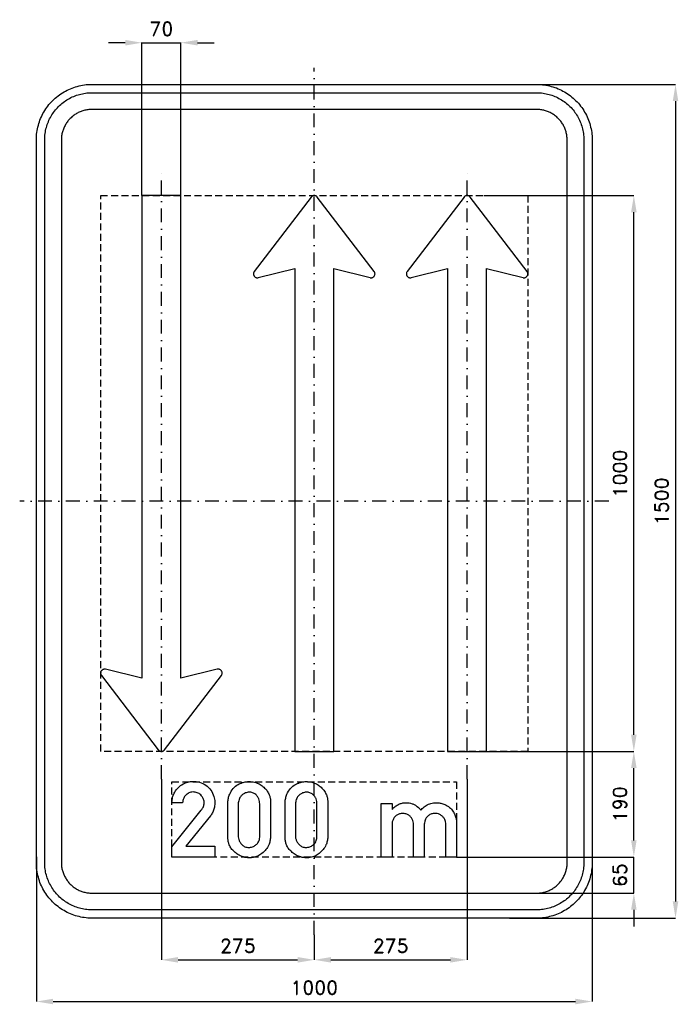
# Model space of a CAD drawing. Header units: millimetres. Extents: x -530 to 655, y -905 to 866.
import ezdxf

# ---------------------------------------------------------------- set-up
doc = ezdxf.new("R2010")
doc.units = ezdxf.units.MM
doc.header["$LTSCALE"] = 5
doc.linetypes.add('ČERCHOVANÁX2', pattern=[2, 1, -0.5, 0, -0.5])
doc.linetypes.add('ČÁRKOVANÁX2', pattern=[1.5, 1, -0.5])
doc.layers.add('Kóty', color=2, linetype='Continuous')
doc.layers.add('Značka', color=7, linetype='Continuous')
doc.styles.get("Standard").update_dxf_attribs({"font": 'romand.shx', "height": 25})
doc.dimstyles.get("Standard").update_dxf_attribs({"dimtxt": 25, "dimasz": 30, "dimexe": 0.18, "dimexo": 0.0625, "dimgap": 12.5, "dimtad": 1, "dimdec": 0, "dimzin": 0, "dimdsep": 46, "dimtxsty": 'Standard', "dimcen": 0.09, "dimadec": 0, "dimazin": 0, "dimtfac": 1, "dimtdec": 0, "dimtofl": 0, "dimtmove": 0, "dimatfit": 3, "dimfxl": 1, "dimtolj": 1, "dimtzin": 0, "dimarcsym": 0})

# ---------------------------------------------------------------- blocks, each defined once
blk = doc.blocks.new('*D0')
at = {"layer": 'Defpoints', "color": 0, "transparency": 16777216}
for p in [(339.5, 750), (351.4, -750), (650, -750)]:
    blk.add_point(p, dxfattribs=at)
at = {"layer": 'Kóty', "color": 0, "lineweight": -2, "transparency": 16777216}
for p, q in [((339.6, 750), (650.2, 750)), ((650, 720), (650, -720)), ((351.5, -750), (650.2, -750))]:
    blk.add_line(p, q, dxfattribs=at)
at = {"layer": 'Kóty', "color": 0, "transparency": 16777216}
for points in [[(645, 720), (655, 720), (650, 750)], [(645, -720), (655, -720), (650, -750)]]:
    blk.add_solid(points, dxfattribs=at)
at = {"layer": 'Kóty', "color": 0, "transparency": 16777216, "insert": (625, 0), "char_height": 25, "attachment_point": 5, "rotation": 90}
blk.add_mtext('\\A1;1500', dxfattribs=at)
blk = doc.blocks.new('*D1')
at = {"layer": 'Defpoints', "color": 0, "transparency": 16777216}
for p in [(304.86, 550), (575, 550), (304.86, -450)]:
    blk.add_point(p, dxfattribs=at)
at = {"layer": 'Kóty', "color": 0, "lineweight": -2, "transparency": 16777216}
for p, q in [((304.9225, 550), (575.18, 550)), ((575, -420), (575, 520)), ((304.9225, -450), (575.18, -450))]:
    blk.add_line(p, q, dxfattribs=at)
at = {"layer": 'Kóty', "color": 0, "transparency": 16777216}
for points in [[(570, 520), (580, 520), (575, 550)], [(570, -420), (580, -420), (575, -450)]]:
    blk.add_solid(points, dxfattribs=at)
at = {"layer": 'Kóty', "color": 0, "transparency": 16777216, "insert": (550, 50), "char_height": 25, "attachment_point": 5, "rotation": 90}
blk.add_mtext('\\A1;1000', dxfattribs=at)
blk = doc.blocks.new('*D2')
at = {"layer": 'Defpoints', "color": 0, "transparency": 16777216}
for p in [(256.1, -640), (575, -640), (382, -705)]:
    blk.add_point(p, dxfattribs=at)
at = {"layer": 'Kóty', "color": 0, "lineweight": -2, "transparency": 16777216}
for p, q in [((575, -610), (575, -580)), ((256.2, -640), (575.2, -640)), ((382.1, -705), (575.2, -705)), ((575, -735), (575, -765))]:
    blk.add_line(p, q, dxfattribs=at)
at = {"layer": 'Kóty', "color": 0, "transparency": 16777216}
for points in [[(570, -610), (580, -610), (575, -640)], [(570, -735), (580, -735), (575, -705)]]:
    blk.add_solid(points, dxfattribs=at)
at = {"layer": 'Kóty', "color": 0, "transparency": 16777216, "insert": (550, -672.5), "char_height": 25, "attachment_point": 5, "rotation": 90}
blk.add_mtext('\\A1;65', dxfattribs=at)
blk = doc.blocks.new('*D3')
at = {"layer": 'Defpoints', "color": 0, "transparency": 16777216}
for p in [(304.9225, -450), (575, -450), (256.03, -640)]:
    blk.add_point(p, dxfattribs=at)
at = {"layer": 'Kóty', "color": 0, "lineweight": -2, "transparency": 16777216}
for p, q in [((304.985, -450), (575.18, -450)), ((575, -610), (575, -480)), ((256.0925, -640), (575.18, -640))]:
    blk.add_line(p, q, dxfattribs=at)
at = {"layer": 'Kóty', "color": 0, "transparency": 16777216}
for points in [[(570, -480), (580, -480), (575, -450)], [(570, -610), (580, -610), (575, -640)]]:
    blk.add_solid(points, dxfattribs=at)
at = {"layer": 'Kóty', "color": 0, "transparency": 16777216, "insert": (550, -545), "char_height": 25, "attachment_point": 5, "rotation": 90}
blk.add_mtext('\\A1;190', dxfattribs=at)
blk = doc.blocks.new('*D4')
at = {"layer": 'Defpoints', "color": 0, "transparency": 16777216}
for p in [(-240.03, 825), (-310.03, 550), (-240.03, 550)]:
    blk.add_point(p, dxfattribs=at)
at = {"layer": 'Kóty', "color": 0, "lineweight": -2, "transparency": 16777216}
for p, q in [((-340.03, 825), (-370.03, 825)), ((-310.03, 550.0625), (-310.03, 825.18)), ((-240.03, 550.0625), (-240.03, 825.18)), ((-210.03, 825), (-180.03, 825))]:
    blk.add_line(p, q, dxfattribs=at)
at = {"layer": 'Kóty', "color": 0, "transparency": 16777216}
for points in [[(-340.03, 830), (-340.03, 820), (-310.03, 825)], [(-210.03, 830), (-210.03, 820), (-240.03, 825)]]:
    blk.add_solid(points, dxfattribs=at)
at = {"layer": 'Kóty', "color": 0, "transparency": 16777216, "insert": (-275.03, 850), "char_height": 25, "attachment_point": 5}
blk.add_mtext('\\A1;70', dxfattribs=at)
blk = doc.blocks.new('*D5')
at = {"layer": 'Defpoints', "color": 0, "transparency": 16777216}
for p in [(-275.05, -500), (0, -780), (0, -825)]:
    blk.add_point(p, dxfattribs=at)
at = {"layer": 'Kóty', "color": 0, "lineweight": -2, "transparency": 16777216}
for p, q in [((-275.05, -500.0625), (-275.05, -825.18)), ((0, -780.0625), (0, -825.18)), ((-245.05, -825), (-30, -825))]:
    blk.add_line(p, q, dxfattribs=at)
at = {"layer": 'Kóty', "color": 0, "transparency": 16777216}
for points in [[(-245.05, -820), (-245.05, -830), (-275.05, -825)], [(-30, -820), (-30, -830), (0, -825)]]:
    blk.add_solid(points, dxfattribs=at)
at = {"layer": 'Kóty', "color": 0, "transparency": 16777216, "insert": (-137.525, -800), "char_height": 25, "attachment_point": 5}
blk.add_mtext('\\A1;275', dxfattribs=at)
blk = doc.blocks.new('*D6')
at = {"layer": 'Defpoints', "color": 0, "transparency": 16777216}
for p in [(274.95, -500), (0, -780.0625), (274.95, -825)]:
    blk.add_point(p, dxfattribs=at)
at = {"layer": 'Kóty', "color": 0, "lineweight": -2, "transparency": 16777216}
for p, q in [((274.95, -500.0625), (274.95, -825.18)), ((0, -780.125), (0, -825.18)), ((30, -825), (244.95, -825))]:
    blk.add_line(p, q, dxfattribs=at)
at = {"layer": 'Kóty', "color": 0, "transparency": 16777216}
for points in [[(30, -820), (30, -830), (0, -825)], [(244.95, -820), (244.95, -830), (274.95, -825)]]:
    blk.add_solid(points, dxfattribs=at)
at = {"layer": 'Kóty', "color": 0, "transparency": 16777216, "insert": (137.475, -800), "char_height": 25, "attachment_point": 5}
blk.add_mtext('\\A1;275', dxfattribs=at)
blk = doc.blocks.new('*D7')
at = {"layer": 'Defpoints', "color": 0, "transparency": 16777216}
for p in [(-500, -639.4), (500, -640), (500, -900)]:
    blk.add_point(p, dxfattribs=at)
at = {"layer": 'Kóty', "color": 0, "lineweight": -2, "transparency": 16777216}
for p, q in [((-500, -639.4), (-500, -900.2)), ((500, -640.1), (500, -900.2)), ((-470, -900), (470, -900))]:
    blk.add_line(p, q, dxfattribs=at)
at = {"layer": 'Kóty', "color": 0, "transparency": 16777216}
for points in [[(-470, -895), (-470, -905), (-500, -900)], [(470, -895), (470, -905), (500, -900)]]:
    blk.add_solid(points, dxfattribs=at)
at = {"layer": 'Kóty', "color": 0, "transparency": 16777216, "insert": (0, -875), "char_height": 25, "attachment_point": 5}
blk.add_mtext('\\A1;1000', dxfattribs=at)

msp = doc.modelspace()

# ---------------------------------------------------------------- linework, layer by layer
at = {"layer": 'Kóty'}
for points in [[(-310.03, 825), (-240.03, 825)], [(575, -705), (575, -640)]]:
    msp.add_lwpolyline(points, dxfattribs=at)
at = {"layer": 'Značka', "color": 6, "linetype": 'ČERCHOVANÁX2', "ltscale": 5}
for points in [[(0, -780), (0, 780)], [(-275.05, -500), (-275.05, 600)], [(274.95, -500), (274.95, 600)], [(530, 0), (-530, 0)]]:
    msp.add_lwpolyline(points, dxfattribs=at)
at = {"layer": 'Značka', "color": 5}
for points in [[(-400, -750), (-400.393, -749.9988), (-400.785, -749.9969, -0.0321801), (-413.6978, -749.0925, -0.0354432), (-426.3873, -746.4557, -0.0362667), (-438.6591, -742.3068, -0.0344205), (-450.2266, -736.4713, -0.0337216), (-461.0042, -729.2849, -0.0340847), (-470.7107, -720.7107, -0.0342086), (-479.2931, -711.0064, -0.0342292), (-486.4713, -700.2266, -0.0340441), (-492.2651, -688.6512, -0.0334121), (-496.4557, -676.3873, -0.0341269), (-499.1355, -663.6918, -0.0367447), (-499.9969, -650.785), (-499.9989, -650.393), (-500, -650), (-500, 650), (-499.9988, 650.39), (-499.9969, 650.79, -0.0321796), (-499.0925, 663.7, -0.0354411), (-496.4557, 676.39, -0.0362697), (-492.3068, 688.66, -0.0344172), (-486.4713, 700.23, -0.033719), (-479.2849, 711, -0.0340776), (-470.7107, 720.71, -0.0342077), (-461.0064, 729.29, -0.0342268), (-450.2266, 736.47, -0.0340514), (-438.6512, 742.27, -0.0334162), (-426.3873, 746.46, -0.0341286), (-413.6918, 749.14, -0.0367456), (-400.785, 750), (-400.393, 750), (-400, 750), (400, 750), (400.393, 750), (400.785, 750, -0.0321794), (413.698, 749.09, -0.0354509), (426.387, 746.46, -0.0362816), (438.659, 742.31, -0.0344246), (450.227, 736.47, -0.0337312), (461.004, 729.28, -0.034081), (470.711, 720.71, -0.0342138), (479.293, 711.01, -0.0342285), (486.471, 700.23, -0.0340344), (492.265, 688.65, -0.0334114), (496.46, 676.39, -0.0341223), (499.14, 663.69, -0.0367412), (500, 650.79), (500, 650.39), (500, 650), (500, -650), (500, -650.393), (500, -650.785, -0.0321792), (499.09, -663.6978, -0.0354418), (496.46, -676.3873, -0.0362638), (492.307, -688.6591, -0.0344153), (486.471, -700.2266, -0.0337192), (479.285, -711.0042, -0.034086), (470.711, -720.7107, -0.0342054), (461.006, -729.2931, -0.0342295), (450.227, -736.4713, -0.0340459), (438.651, -742.2651, -0.0334135), (426.387, -746.4557, -0.034127), (413.692, -749.1355, -0.036745), (400.785, -749.9969), (400.393, -749.9989), (400, -750), (-400, -750)], [(-400, -735), (-400.334, -734.999), (-400.668, -734.9974, -0.0321799), (-411.6431, -734.2286, -0.0354431), (-422.4292, -731.9874, -0.036267), (-432.8602, -728.4608, -0.0344205), (-442.6926, -723.5006, -0.0337214), (-451.8536, -717.3922, -0.0340847), (-460.1041, -710.1041, -0.0342085), (-467.3991, -701.8554, -0.0342292), (-473.5006, -692.6926, -0.0340447), (-478.4254, -682.8535, -0.0334123), (-481.9874, -672.4292, -0.0341271), (-484.2652, -661.638, -0.0367448), (-484.9974, -650.668), (-484.9991, -650.334), (-485, -650), (-485, 650), (-484.999, 650.33), (-484.9974, 650.67, -0.0321808), (-484.2286, 661.64, -0.0354437), (-481.9874, 672.43, -0.0362674), (-478.4608, 682.86, -0.034419), (-473.5006, 692.69, -0.0337112), (-467.3922, 701.85, -0.0340785), (-460.1041, 710.1, -0.034195), (-451.8554, 717.4, -0.0342194), (-442.6926, 723.5, -0.0340514), (-432.8535, 728.43, -0.0334085), (-422.4292, 731.99, -0.0341207), (-411.638, 734.27, -0.0367451), (-400.668, 735), (-400.334, 735), (-400, 735), (400, 735), (400.334, 735), (400.668, 735, -0.0321738), (411.643, 734.23, -0.0354396), (422.429, 731.99, -0.0362613), (432.86, 728.46, -0.0344296), (442.693, 723.5, -0.0337309), (451.854, 717.39, -0.0340802), (460.104, 710.1, -0.0342125), (467.399, 701.86, -0.03423), (473.501, 692.69, -0.0340367), (478.425, 682.85, -0.0334178), (481.987, 672.43, -0.0341274), (484.265, 661.64, -0.0367509), (484.997, 650.67), (484.999, 650.33), (485, 650), (485, -650), (484.999, -650.334), (484.997, -650.668, -0.0321847), (484.229, -661.6431, -0.0354498), (481.987, -672.4292, -0.0362714), (478.461, -682.8602, -0.0344187), (473.501, -692.6926, -0.0337149), (467.392, -701.8536, -0.0340831), (460.104, -710.1041, -0.0342094), (451.855, -717.3991, -0.0342308), (442.693, -723.5006, -0.0340424), (432.854, -728.4254, -0.0334111), (422.429, -731.9874, -0.0341271), (411.638, -734.2652, -0.0367448), (400.668, -734.9974), (400.334, -734.9991), (400, -735), (-400, -735)], [(-400, -705), (400, -705), (400.216, -704.9994), (400.432, -704.9983, 0.0321799), (407.534, -704.5008, 0.0354424), (414.513, -703.0507, 0.0362647), (421.263, -700.7687, 0.0344223), (427.625, -697.5592, 0.033717), (433.552, -693.6067, 0.034088), (438.891, -688.8909, 0.0342122), (443.611, -683.5535, 0.0342287), (447.559, -677.6246, 0.0340415), (450.746, -671.2582, 0.0334124), (453.051, -664.513, 0.0341249), (454.525, -657.5305, 0.0367432), (454.998, -650.432), (454.999, -650.216), (455, -650), (455, 650), (454.999, 650.22), (454.998, 650.43, 0.0321867), (454.501, 657.53, 0.0354421), (453.051, 664.51, 0.0362779), (450.769, 671.26, 0.0344207), (447.559, 677.62, 0.0337176), (443.607, 683.55, 0.0340785), (438.891, 688.89, 0.0341988), (433.554, 693.61, 0.0342361), (427.625, 697.56, 0.0340303), (421.258, 700.75, 0.033395), (414.513, 703.05, 0.0341092), (407.53, 704.52, 0.0367438), (400.432, 705), (400.216, 705), (400, 705), (-400, 705), (-400.216, 705), (-400.432, 705, 0.0321706), (-407.5338, 704.5, 0.0354292), (-414.513, 703.05, 0.036266), (-421.2625, 700.77, 0.0344312), (-427.6246, 697.56, 0.0337345), (-433.5523, 693.61, 0.034079), (-438.8909, 688.89, 0.0342245), (-443.6112, 683.55, 0.0342352), (-447.5592, 677.62, 0.0340405), (-450.7458, 671.26, 0.0334087), (-453.0507, 664.51, 0.034125), (-454.5245, 657.53, 0.0367448), (-454.9983, 650.43), (-454.9994, 650.22), (-455, 650), (-455, -650), (-454.9994, -650.216), (-454.9983, -650.432, 0.0321797), (-454.5008, -657.5338, 0.0354429), (-453.0507, -664.513, 0.0362669), (-450.7687, -671.2625, 0.0344214), (-447.5592, -677.6246, 0.0337215), (-443.6067, -683.5523, 0.0340845), (-438.8909, -688.8909, 0.0342083), (-433.5535, -693.6112, 0.0342301), (-427.6246, -697.5592, 0.0340439), (-421.2582, -700.7458, 0.0334124), (-414.513, -703.0507, 0.0341275), (-407.5305, -704.5245, 0.0367453), (-400.432, -704.9983), (-400.216, -704.9994), (-400, -705)], [(-310.03, 550), (-310.03, -318.53), (-375.69, -302.3), (-375.82, -302.27), (-375.95, -302.24), (-376.86, -302.12, 0.0355617), (-377.78, -302.12), (-378.63, -302.22), (-379.45, -302.43), (-380.25, -302.74), (-381, -303.14), (-381.71, -303.63), (-382.35, -304.21), (-382.58, -304.46), (-382.81, -304.73), (-383.02, -305.01), (-383.22, -305.3), (-383.73, -306.22), (-384.09, -307.2), (-384.28, -308.03), (-384.37, -308.87), (-384.35, -309.72), (-384.23, -310.55), (-384, -311.37), (-383.67, -312.16), (-383.51, -312.47), (-383.34, -312.77), (-383.22, -312.95), (-383.09, -313.13), (-383.01, -313.24), (-382.93, -313.35), (-280.59, -447.25), (-280.53, -447.32), (-280.47, -447.4), (-280.02, -447.91), (-279.52, -448.37), (-279.01, -448.76), (-278.46, -449.09), (-277.89, -449.38), (-277.3, -449.61), (-276.69, -449.8), (-276.06, -449.92), (-275.8, -449.95), (-275.54, -449.97), (-275.38, -449.98), (-275.22, -449.99), (-275.12, -449.99), (-275.02, -449.99), (-274.92, -449.99), (-274.82, -449.99), (-274.63, -449.98), (-274.43, -449.97), (-273.95, -449.91), (-273.48, -449.82), (-272.86, -449.65), (-272.27, -449.43), (-271.69, -449.15), (-271.15, -448.82), (-270.63, -448.45), (-270.15, -448.02), (-269.97, -447.84), (-269.8, -447.65), (-269.69, -447.53), (-269.59, -447.4), (-269.53, -447.32), (-269.47, -447.25), (-167.17, -313.35), (-167.09, -313.24), (-167.01, -313.13), (-166.53, -312.35), (-166.17, -311.51), (-165.92, -310.69), (-165.78, -309.85), (-165.75, -309), (-165.81, -308.15), (-165.98, -307.3), (-166.26, -306.49), (-166.4, -306.17), (-166.55, -305.85), (-166.73, -305.55), (-166.91, -305.25), (-167.55, -304.41), (-168.31, -303.69), (-168.99, -303.19), (-169.73, -302.77), (-170.51, -302.45), (-171.33, -302.23), (-172.17, -302.11, 0.0337987), (-173.02, -302.1), (-173.37, -302.12), (-173.71, -302.17), (-173.93, -302.2), (-174.15, -302.24), (-174.28, -302.27), (-174.41, -302.3), (-240.03, -318.53), (-240.03, 550), (-310.03, 550)], [(34.95, -450), (34.95, 418.53), (100.62, 402.3), (100.75, 402.27), (100.88, 402.24), (101.78, 402.12, 0.0355617), (102.7, 402.12), (103.55, 402.22), (104.38, 402.43), (105.18, 402.74), (105.93, 403.14), (106.63, 403.63), (107.27, 404.21), (107.51, 404.46), (107.73, 404.73), (107.95, 405.01), (108.15, 405.3), (108.66, 406.22), (109.02, 407.2), (109.21, 408.03), (109.29, 408.87), (109.27, 409.72), (109.15, 410.55), (108.93, 411.37), (108.6, 412.16), (108.44, 412.47), (108.26, 412.77), (108.14, 412.95), (108.02, 413.13), (107.94, 413.24), (107.86, 413.35), (5.51, 547.25), (5.45, 547.32), (5.39, 547.4), (4.94, 547.91), (4.44, 548.37), (3.93, 548.76), (3.39, 549.09), (2.82, 549.38), (2.23, 549.61), (1.61, 549.8), (0.98, 549.92), (0.72, 549.95), (0.47, 549.97), (0.3, 549.98), (0.14, 549.99), (0.04, 549.99), (-0.06, 549.99), (-0.15, 549.99), (-0.25, 549.99), (-0.45, 549.98), (-0.64, 549.97), (-1.12, 549.91), (-1.6, 549.82), (-2.21, 549.65), (-2.81, 549.43), (-3.38, 549.15), (-3.93, 548.82), (-4.44, 548.45), (-4.92, 548.02), (-5.1, 547.84), (-5.28, 547.65), (-5.38, 547.53), (-5.49, 547.4), (-5.55, 547.32), (-5.61, 547.25), (-107.91, 413.35), (-107.99, 413.24), (-108.07, 413.13), (-108.54, 412.35), (-108.91, 411.51), (-109.15, 410.69), (-109.29, 409.85), (-109.33, 409), (-109.26, 408.15), (-109.09, 407.3), (-108.82, 406.49), (-108.68, 406.17), (-108.52, 405.85), (-108.35, 405.55), (-108.16, 405.25), (-107.52, 404.41), (-106.77, 403.69), (-106.09, 403.19), (-105.34, 402.77), (-104.56, 402.45), (-103.75, 402.23), (-102.91, 402.11, 0.0337987), (-102.05, 402.1), (-101.71, 402.12), (-101.36, 402.17), (-101.14, 402.2), (-100.93, 402.24), (-100.8, 402.27), (-100.67, 402.3), (-35.05, 418.53), (-35.05, -450), (34.95, -450)], [(309.98, -450), (309.98, 418.53), (375.64, 402.3), (375.77, 402.27), (375.9, 402.24), (376.81, 402.12, 0.0355617), (377.73, 402.12), (378.58, 402.22), (379.4, 402.43), (380.2, 402.74), (380.95, 403.14), (381.66, 403.63), (382.3, 404.21), (382.53, 404.46), (382.76, 404.73), (382.97, 405.01), (383.17, 405.3), (383.68, 406.22), (384.04, 407.2), (384.23, 408.03), (384.32, 408.87), (384.3, 409.72), (384.18, 410.55), (383.95, 411.37), (383.62, 412.16), (383.46, 412.47), (383.29, 412.77), (383.17, 412.95), (383.04, 413.13), (382.96, 413.24), (382.88, 413.35), (280.54, 547.25), (280.48, 547.32), (280.42, 547.4), (279.97, 547.91), (279.47, 548.37), (278.96, 548.76), (278.41, 549.09), (277.84, 549.38), (277.25, 549.61), (276.64, 549.8), (276.01, 549.92), (275.75, 549.95), (275.49, 549.97), (275.33, 549.98), (275.17, 549.99), (275.07, 549.99), (274.97, 549.99), (274.87, 549.99), (274.77, 549.99), (274.58, 549.98), (274.38, 549.97), (273.9, 549.91), (273.43, 549.82), (272.81, 549.65), (272.22, 549.43), (271.64, 549.15), (271.1, 548.82), (270.58, 548.45), (270.1, 548.02), (269.92, 547.84), (269.75, 547.65), (269.64, 547.53), (269.54, 547.4), (269.48, 547.32), (269.42, 547.25), (167.11, 413.35), (167.04, 413.24), (166.96, 413.13), (166.48, 412.35), (166.12, 411.51), (165.87, 410.69), (165.73, 409.85), (165.7, 409), (165.76, 408.15), (165.93, 407.3), (166.21, 406.49), (166.35, 406.17), (166.5, 405.85), (166.68, 405.55), (166.86, 405.25), (167.5, 404.41), (168.26, 403.69), (168.94, 403.19), (169.68, 402.77), (170.46, 402.45), (171.28, 402.23), (172.12, 402.11, 0.0337987), (172.97, 402.1), (173.32, 402.12), (173.66, 402.17), (173.88, 402.2), (174.1, 402.24), (174.23, 402.27), (174.36, 402.3), (239.98, 418.53), (239.98, -450), (309.98, -450)], [(-256.03, -640), (-256.03, -621.958), (-203.22, -555.498), (-202.45, -554.521), (-201.71, -553.516, 0.0829791), (-198.85, -547.512, 0.0943981), (-198.22, -540.887, 0.0921532), (-199.61, -534.894, 0.0840255), (-203.01, -529.694, 0.0981467), (-208.99, -525.033, 0.106049), (-216.25, -523.098, 0.106166), (-223.63, -524.027, 0.0999533), (-230.11, -527.837, 0.0837277), (-234.15, -532.512, 0.0916537), (-236.31, -538.159), (-236.64, -540.244), (-236.82, -542.35), (-256.03, -542.35), (-255.98, -540.535), (-255.89, -538.722, -0.0594225), (-254.29, -530.616, -0.058226), (-250.83, -523.042, -0.0721484), (-244.4, -514.743, -0.0722198), (-235.92, -508.614, -0.0614808), (-227.77, -505.261, -0.0599421), (-219.03, -503.959, -0.0830621), (-206.56, -505.412, -0.0870443), (-195.24, -510.92, -0.0877596), (-186.16, -519.658, -0.0877873), (-180.63, -530.903, -0.0684788), (-178.91, -540.504, -0.0624169), (-179.73, -550.253, -0.0506904), (-181.84, -557.506, -0.0618401), (-185.48, -564.034), (-186.2, -565.02), (-186.94, -565.989), (-230.8, -620.734), (-178.97, -620.734), (-178.97, -640), (-256.03, -640)], [(-155.34, -544.094), (-155.35, -542.884), (-155.34, -541.675, -0.0490265), (-154.46, -534.293, -0.0499929), (-152.12, -527.163, -0.0795418), (-145.92, -516.976, -0.0890969), (-136.81, -509.43, -0.0597951), (-129.83, -506.201, -0.0520207), (-122.29, -504.592, -0.0620169), (-112.46, -504.58, -0.0645003), (-102.96, -507.011, -0.0554379), (-95.61, -510.687, -0.0554872), (-89.25, -515.884, -0.0511063), (-84.57, -521.502, -0.0548889), (-81.19, -527.964, -0.0452566), (-79.46, -533.51, -0.0459917), (-78.77, -539.256), (-78.74, -541.268), (-78.77, -543.278), (-78.77, -602.116), (-78.76, -603.325), (-78.77, -604.534, -0.0517783), (-79.68, -611.531, -0.049691), (-81.99, -618.245, -0.0667972), (-87.02, -626.695, -0.065912), (-94.09, -633.545, -0.0611027), (-101.69, -638.187, -0.0641443), (-110.2, -640.802, -0.0696624), (-119.99, -641.323, -0.0674499), (-129.55, -639.198, -0.0568158), (-137.26, -635.548, -0.0496032), (-144.06, -630.325, -0.0480623), (-149.21, -624.754, -0.0659016), (-152.92, -618.245, -0.0547556), (-154.72, -612.326, -0.0423693), (-155.34, -606.152), (-155.37, -604.131), (-155.34, -602.116), (-155.34, -544.094)], [(-52.33, -544.094), (-52.34, -542.884), (-52.33, -541.675, -0.0490265), (-51.45, -534.293, -0.0499929), (-49.11, -527.163, -0.0795418), (-42.91, -516.976, -0.0890969), (-33.8, -509.43, -0.0597951), (-26.82, -506.201, -0.0520207), (-19.29, -504.592, -0.0620169), (-9.46, -504.58, -0.0645003), (0.05, -507.011, -0.0554379), (7.4, -510.687, -0.0554872), (13.76, -515.884, -0.0511197), (18.43, -521.502, -0.0549482), (21.82, -527.964, -0.0452363), (23.54, -533.51, -0.0459706), (24.24, -539.256), (24.27, -541.268), (24.24, -543.278), (24.24, -602.116), (24.25, -603.325), (24.24, -604.534, -0.0517267), (23.33, -611.531, -0.049691), (21.02, -618.245, -0.0667758), (15.99, -626.695, -0.065912), (8.92, -633.545, -0.0611027), (1.31, -638.187, -0.0641443), (-7.19, -640.802, -0.0696624), (-16.98, -641.323, -0.0674499), (-26.54, -639.198, -0.0568158), (-34.25, -635.548, -0.0496032), (-41.06, -630.325, -0.0480623), (-46.2, -624.754, -0.0659016), (-49.91, -618.245, -0.0547556), (-51.71, -612.326, -0.0423693), (-52.33, -606.152), (-52.36, -604.131), (-52.33, -602.116), (-52.33, -544.094)], [(-136.81, -544.094), (-136.81, -602.116), (-136.82, -602.925), (-136.81, -603.733, 0.0738963), (-135.86, -608.731, 0.0595341), (-133.59, -613.408, 0.0707199), (-129.76, -618.217, 0.0945857), (-124.71, -621.466, 0.108402), (-117.96, -622.799, 0.0875516), (-111.02, -621.466, 0.0781521), (-105.53, -618.612, 0.08816), (-101.34, -614.209, 0.0617759), (-99.38, -610.531, 0.0611714), (-98.36, -606.503), (-98.17, -604.314), (-98.12, -602.116), (-98.12, -544.094), (-98.25, -542.184), (-98.46, -540.283, 0.0583392), (-99.73, -535.533, 0.0647204), (-102.14, -531.198, 0.0880889), (-106.72, -526.589, 0.0978886), (-112.62, -523.942, 0.0998457), (-119.19, -523.529, 0.0882648), (-125.51, -525.545, 0.0741645), (-130.17, -528.708, 0.0756998), (-133.66, -533.055, 0.0525995), (-135.4, -536.706, 0.0461164), (-136.39, -540.62), (-136.63, -542.354), (-136.81, -544.094)], [(-33.8, -544.094), (-33.8, -602.116), (-33.81, -602.925), (-33.8, -603.733, 0.0738963), (-32.85, -608.731, 0.0595341), (-30.58, -613.408, 0.0707199), (-26.75, -618.217, 0.0945857), (-21.71, -621.466, 0.108402), (-14.95, -622.799, 0.0875516), (-8.01, -621.466, 0.0781521), (-2.52, -618.612, 0.08816), (1.67, -614.209, 0.0617759), (3.63, -610.531, 0.0611714), (4.65, -606.503), (4.84, -604.314), (4.89, -602.116), (4.89, -544.094), (4.76, -542.184), (4.55, -540.283, 0.0583392), (3.27, -535.533, 0.0647204), (0.86, -531.198, 0.0880889), (-3.72, -526.589, 0.0978886), (-9.61, -523.942, 0.0998457), (-16.18, -523.529, 0.0882648), (-22.51, -525.545, 0.0741645), (-27.16, -528.708, 0.0756998), (-30.65, -533.055, 0.0525995), (-32.39, -536.706, 0.0461164), (-33.38, -540.62), (-33.62, -542.354), (-33.8, -544.094)], [(120.66, -639.986), (120.66, -543.517), (140.04, -543.517), (140.04, -554.261), (141.1, -553.087), (142.18, -551.941, -0.0538256), (147.45, -547.642, -0.0546358), (153.54, -544.558, -0.0497782), (159.36, -542.826, -0.0499047), (165.4, -542.28, -0.0445993), (170.78, -542.705, -0.0453435), (175.99, -544.08, -0.0415337), (180.77, -546.2, -0.0347546), (185.18, -549.03), (187.6, -550.943), (189.78, -553.108), (190.8, -554.331), (191.78, -555.597), (192.92, -554.243), (194.11, -552.925, -0.072075), (201.34, -547.269, -0.0664565), (209.88, -543.756, -0.0355099), (214.59, -542.683, -0.0358379), (219.38, -542.294, -0.05052), (226.27, -542.853, -0.0496604), (232.97, -544.783, -0.0682901), (241.4, -549.328, -0.0733018), (248.21, -556.005, -0.0568437), (252.23, -562.357, -0.0488648), (254.83, -569.406), (255.46, -571.997), (255.86, -574.623), (255.96, -575.81), (256.03, -577), (256.03, -639.986), (236.66, -639.986), (236.66, -580.895), (236.64, -580.171), (236.61, -579.447), (236, -575.843), (234.68, -572.416, 0.0676888), (232, -568.307, 0.066944), (228.33, -565.047, 0.0735534), (223.5, -562.565, 0.0743163), (218.16, -561.587, 0.080741), (212.29, -562.172, 0.0806605), (206.88, -564.583, 0.0705074), (202.99, -567.785, 0.0753606), (200.2, -571.923, 0.0507408), (198.88, -575.415), (198.16, -579.081), (198.09, -579.609), (198.02, -580.136), (198.02, -639.986), (178.69, -639.986), (178.69, -580.516), (178.66, -579.707), (178.61, -578.898, 0.0737768), (177.49, -574.076, 0.0690263), (175.04, -569.716, 0.0747189), (171.3, -565.774, 0.0737741), (166.56, -563.092, 0.0890559), (159.93, -561.603, 0.093657), (153.22, -562.544, 0.0733258), (148.64, -564.67, 0.0711427), (144.85, -568.014, 0.0770048), (141.72, -572.836, 0.0779908), (140.21, -578.322), (140.12, -579.053), (140.04, -579.784), (140.04, -639.986), (120.66, -639.986)]]:
    msp.add_lwpolyline(points, format="xyb", dxfattribs=at)
at = {"layer": 'Značka', "color": 6, "linetype": 'ČÁRKOVANÁX2', "ltscale": 2.5}
for points in [[(-384.29, -450), (-384.29, 550), (384.29, 550), (384.29, -450), (-384.29, -450)], [(-256.03, -640), (-256.03, -505), (256.03, -505), (256.03, -640), (-256.03, -640)]]:
    msp.add_lwpolyline(points, dxfattribs=at)

# ---------------------------------------------------------------- dimensions: what is measured, and where the dimension line sits
at = {"layer": 'Kóty'}
for base, p1, p2, picture, middle in [((-240.03, 825), (-310.03, 550), (-240.03, 550), '*D4', (-275.03, 850)), ((0, -825), (-275.05, -500), (0, -780), '*D5', (-137.525, -800)), ((274.95, -825), (0, -780.0625), (274.95, -500), '*D6', (137.475, -800)), ((500, -900), (-500, -639.3679), (500, -640), '*D7', (0, -875))]:
    dim = msp.add_linear_dim(base=base, p1=p1, p2=p2, dimstyle='Standard', dxfattribs=at)
    dim.commit()
    dim.dimension.update_dxf_attribs({"geometry": picture, "text_midpoint": middle})
for base, p1, p2, picture, middle in [((650, -750), (339.5288, 750), (351.414, -750), '*D0', (625, 0)), ((575, 550), (304.86, -450), (304.86, 550), '*D1', (550, 50)), ((575, -450), (256.03, -640), (304.9225, -450), '*D3', (550, -545)), ((575, -640), (382.0064, -705), (256.0925, -640), '*D2', (550, -672.5))]:
    dim = msp.add_linear_dim(base=base, p1=p1, p2=p2, angle=90, dimstyle='Standard', dxfattribs=at)
    dim.commit()
    dim.dimension.update_dxf_attribs({"geometry": picture, "text_midpoint": middle})

doc.saveas('drawing.dxf')
